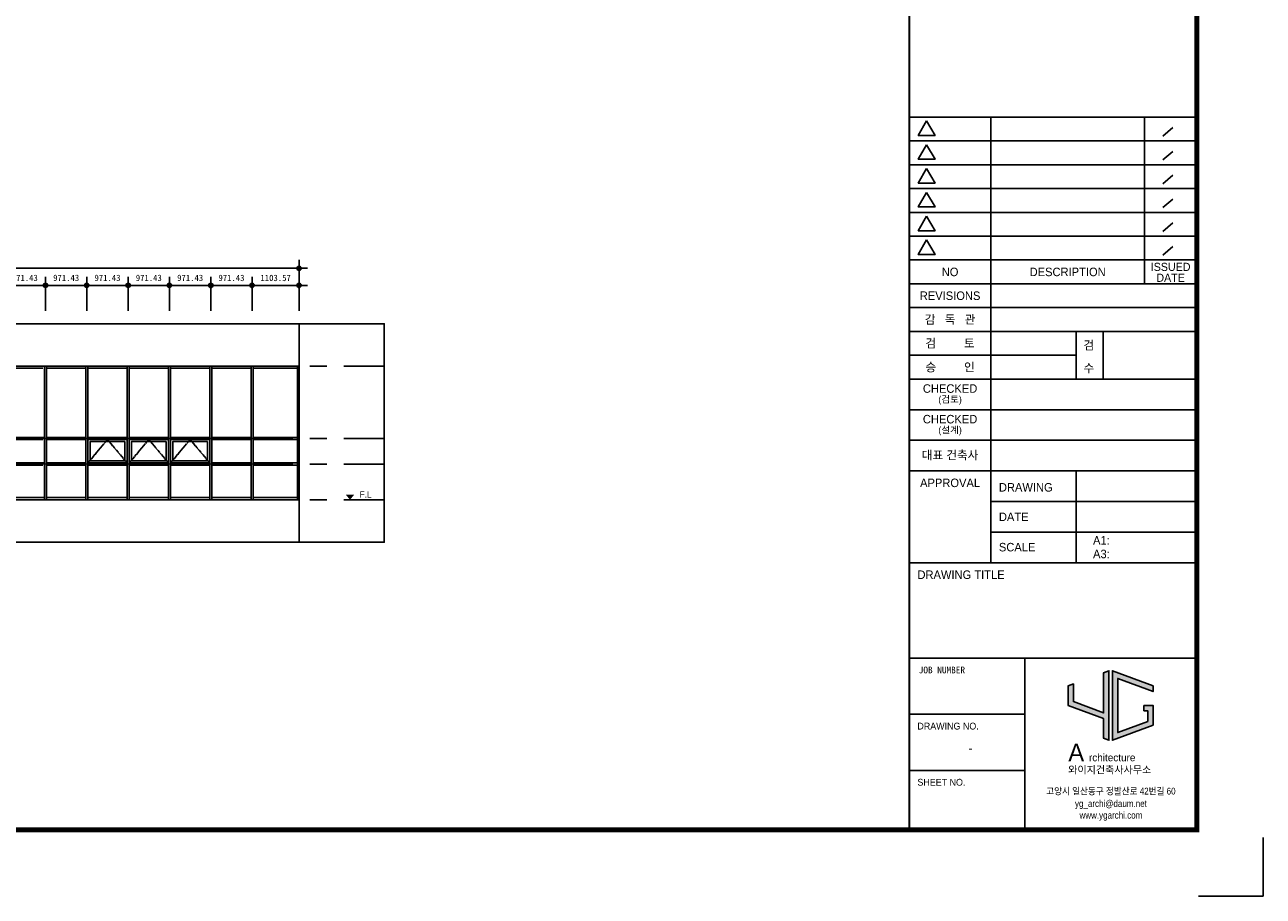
# Model space of a CAD drawing. Header units: millimetres. Extents: x 3445018 to 4174071, y -6064565 to -5122887.
# Tile 7 of 192: x 3707529 to 3736637, y -6064565 to -6044074. Entities that reach past the tile are written whole.
import ezdxf
from ezdxf.enums import TextEntityAlignment as Align

# ---------------------------------------------------------------- set-up
doc = ezdxf.new("R2010")
doc.units = ezdxf.units.MM
doc.header["$MEASUREMENT"] = 0
doc.linetypes.add('CEN', pattern=[66, 60, -2, 2, -2])
doc.layers.get('0').update_dxf_attribs({"linetype": 'CONTINUOUS'})
doc.layers.get('DEFPOINTS').update_dxf_attribs({"linetype": 'CONTINUOUS'})
for name, color, linetype in [('3', 3, 'CONTINUOUS'), ('A_GE_CEN', 1, 'CEN'), ('A_GE_FORM', 7, 'CONTINUOUS'), ('A_GE_SYM', 7, 'CONTINUOUS'), ('A_GE_TEXT', 3, 'CONTINUOUS'), ('CEN', 13, 'CEN'), ('DIM', 7, 'CONTINUOUS'), ('SO-252', 252, 'CONTINUOUS'), ('WIN1', 4, 'CONTINUOUS'), ('WIN2', 9, 'CONTINUOUS')]:
    doc.layers.add(name, color=color, linetype=linetype)
doc.styles.add('HY울릉도 L', font='txt')
doc.styles.add('SDP-S', font='txt')
doc.styles.add('나눔고딕', font='txt')
doc.styles.add('돋움', font='txt')
doc.styles.add('스타일1', font='HYWULM.TTF')
doc.dimstyles.new('SMDI-3', dxfattribs={"dimtxt": 3, "dimasz": 1, "dimexe": 2, "dimexo": 3, "dimgap": 1, "dimtad": 1, "dimdsep": 46, "dimtxsty": 'HY울릉도 L', "dimblk": 'Z_DOT', "dimcen": 2.5, "dimdle": 1.5, "dimclrd": 1, "dimclre": 1, "dimclrt": 2, "dimadec": 0, "dimazin": 0, "dimtfac": 1, "dimtix": 1, "dimtmove": 2, "dimatfit": 3, "dimldrblk": 'Z_DOT', "dimfxl": 2, "dimtvp": 1, "dimtolj": 1, "dimtzin": 0, "dimarcsym": 0})

# ---------------------------------------------------------------- blocks, each defined once
blk = doc.blocks.new('werwwerw')
at = {"true_color": 0xf50000}
h = blk.add_hatch(color=1, dxfattribs=at)
h.dxf.hatch_style = 1
h.paths.add_polyline_path([(1770.34, 1804.71), (1770.34, 1809.72), (1768.84, 1809.16), (1768.84, 1803.61), (1778.84, 1799.9), (1778.84, 1794.35), (1780.34, 1793.79), (1780.34, 1813.42), (1778.84, 1812.87), (1778.84, 1801.5)])
h.paths.add_polyline_path([(1782.84, 1811.27), (1792.84, 1807.56), (1792.84, 1809.16), (1781.34, 1813.42), (1781.34, 1793.79), (1792.84, 1798.05), (1792.84, 1803.61), (1790.24, 1803.61), (1790.24, 1802.11), (1791.34, 1802.11), (1791.34, 1799.09), (1782.84, 1795.95)])
at = {"color": 1, "true_color": 0xf50000}
for points in [[(1770.34, 1809.72), (1768.84, 1809.16), (1768.84, 1803.61), (1778.84, 1799.9), (1778.84, 1794.35), (1780.34, 1793.79), (1780.34, 1813.42), (1778.84, 1812.87), (1778.84, 1801.5), (1770.34, 1804.71), (1770.34, 1809.72), (1768.84, 1809.16)], [(1790.24, 1803.61), (1792.84, 1803.61), (1792.84, 1798.05), (1781.34, 1793.79), (1781.34, 1813.42), (1792.84, 1809.16), (1792.84, 1807.56), (1782.84, 1811.27), (1782.84, 1795.95), (1791.34, 1799.09), (1791.34, 1802.11), (1790.24, 1802.11), (1790.24, 1802.11), (1790.24, 1803.61)]]:
    blk.add_lwpolyline(points, dxfattribs=at)
at = {"color": 1, "true_color": 0xf50000, "insert": (1768.9, 1792.85), "char_height": 5, "attachment_point": 1}
blk.add_mtext_dynamic_manual_height_columns('{\\fBroadway|b0|i0|c0|p82;A}', width=3.0726, gutter_width=12.5, heights=[0], dxfattribs=at)
at = {"insert": (1774.73, 1789.95), "char_height": 2.1, "attachment_point": 1}
blk.add_mtext_dynamic_manual_height_columns('{\\fBroadway|b0|i0|c0|p82;rchitecture}', width=17.5999, gutter_width=12.5, heights=[0], dxfattribs=at)
blk = doc.blocks.new('sheet _서영')
at = {"layer": 'A_GE_FORM', "color": 161}
for p, q in [((-361952.99, -1058829.43), (-361868.89, -1058829.43)), ((-361928.99, -1058960.43), (-361928.99, -1058829.43)), ((-361883.91, -1058878.43), (-361883.91, -1058829.43)), ((-361875.5, -1058832.51), (-361878.46, -1058835.03)), ((-361952.99, -1058836.43), (-361868.89, -1058836.43)), ((-361875.5, -1058839.51), (-361878.46, -1058842.03)), ((-361952.99, -1058843.43), (-361868.89, -1058843.43)), ((-361875.5, -1058846.51), (-361878.46, -1058849.03)), ((-361952.99, -1058850.43), (-361868.89, -1058850.43)), ((-361875.5, -1058853.51), (-361878.46, -1058856.03)), ((-361952.99, -1058857.43), (-361868.89, -1058857.43)), ((-361875.5, -1058860.51), (-361878.46, -1058863.03)), ((-361952.99, -1058864.43), (-361868.89, -1058864.43)), ((-361875.5, -1058867.51), (-361878.46, -1058870.03)), ((-361952.99, -1058871.43), (-361868.89, -1058871.43)), ((-361952.99, -1058878.43), (-361868.49, -1058878.43)), ((-361952.99, -1058885.43), (-361868.49, -1058885.43)), ((-361952.99, -1058892.43), (-361868.49, -1058892.43)), ((-361903.99, -1058906.43), (-361903.99, -1058892.43)), ((-361895.99, -1058906.43), (-361895.99, -1058892.43)), ((-361952.99, -1058899.43), (-361903.99, -1058899.43)), ((-361952.99, -1058906.43), (-361868.49, -1058906.43)), ((-361952.99, -1058915.43), (-361868.49, -1058915.43)), ((-361952.99, -1058924.43), (-361868.49, -1058924.43)), ((-361952.99, -1058933.43), (-361868.49, -1058933.43)), ((-361903.99, -1058960.43), (-361903.99, -1058933.43)), ((-361928.99, -1058942.43), (-361868.49, -1058942.43)), ((-361928.99, -1058951.43), (-361868.49, -1058951.43)), ((-361952.99, -1058960.43), (-361868.49, -1058960.43)), ((-361952.99, -1058988.43), (-361868.49, -1058988.43)), ((-361918.99, -1059038.93), (-361918.99, -1058988.43)), ((-361952.99, -1059004.93), (-361918.99, -1059004.93)), ((-361952.99, -1059021.43), (-361918.99, -1059021.43))]:
    blk.add_line(p, q, dxfattribs=at)
at = {"layer": 'A_GE_FORM'}
for p, q in [((-361848.99, -1059041.18), (-361848.99, -1059058.43)), ((-361848.99, -1059058.43), (-361867.99, -1059058.43))]:
    blk.add_line(p, q, dxfattribs=at)
at = {"layer": 'A_GE_FORM', "const_width": 1.5}
blk.add_lwpolyline([(-361868.49, -1059038.93), (-362670.49, -1059038.93), (-362670.49, -1058483.93), (-361868.49, -1058483.93)], close=True, dxfattribs=at)
at = {"layer": 'A_GE_FORM', "const_width": 0.6}
blk.add_lwpolyline([(-361952.99, -1059038.93), (-361952.99, -1058483.93)], dxfattribs=at)
at = {"layer": 'A_GE_FORM', "color": 7}
for points in [[(-361947.88, -1058830.55), (-361950.34, -1058834.82), (-361945.41, -1058834.82)], [(-361947.88, -1058837.55), (-361950.34, -1058841.82), (-361945.41, -1058841.82)], [(-361947.88, -1058844.55), (-361950.34, -1058848.82), (-361945.41, -1058848.82)], [(-361947.88, -1058851.55), (-361950.34, -1058855.82), (-361945.41, -1058855.82)], [(-361947.88, -1058858.55), (-361950.34, -1058862.82), (-361945.41, -1058862.82)], [(-361947.88, -1058865.55), (-361950.34, -1058869.82), (-361945.41, -1058869.82)]]:
    blk.add_lwpolyline(points, close=True, dxfattribs=at)
at = {"xscale": 1.04, "yscale": 1.04, "zscale": 1.04}
blk.add_blockref('werwwerw', (-363745.9, -1060878.12), dxfattribs=at)
at = {"insert": (-361906.28, -1059020.17), "char_height": 2.16, "attachment_point": 1, "line_spacing_factor": 0.9, "style": '스타일1'}
blk.add_mtext_dynamic_manual_height_columns('{\\f이사만루체 Medium|b0|i0|c129|p2;와이지건축사사무소}', width=30.417, gutter_width=10, heights=[0], dxfattribs=at)
at = {"layer": 'A_GE_TEXT'}
for s, height, style, p in [('ISSUED', 2.4, '돋움', (-361876.2, -1058873.45)), ('NO', 2.5, '돋움', (-361940.99, -1058874.93)), ('DESCRIPTION', 2.5, '돋움', (-361906.45, -1058874.93)), ('DATE', 2.4, '돋움', (-361876.2, -1058876.65)), ('REVISIONS', 2.5, '돋움', (-361940.99, -1058881.93)), ('감   독   관', 2.5, '돋움', (-361940.99, -1058888.93)), ('검         토', 2.5, '돋움', (-361940.99, -1058895.93)), ('승         인', 2.5, '돋움', (-361940.99, -1058902.93)), ('CHECKED', 2.5, '돋움', (-361940.99, -1058909.21)), ('(검토)', 2, '돋움', (-361940.99, -1058912.39)), ('CHECKED', 2.5, '돋움', (-361940.99, -1058918.21)), ('(설계)', 2, '돋움', (-361940.99, -1058921.39)), ('대표 건축사', 2.5, '돋움', (-361940.99, -1058928.78)), ('APPROVAL', 2.5, '돋움', (-361940.99, -1058936.93)), ('-', 2.5, '나눔고딕', (-361934.99, -1059014.93))]:
    blk.add_text(s, height=height, dxfattribs=dict(at, style=style)).set_placement(p, align=Align.MIDDLE_CENTER)
at = {"layer": 'A_GE_TEXT', "style": '돋움'}
for s, p in [('검', (-361901.77, -1058897.75)), ('수', (-361901.77, -1058904.47))]:
    blk.add_text(s, height=2.5, dxfattribs=at).set_placement(p)
at = {"layer": 'A_GE_TEXT'}
for s, height, style, p in [('DRAWING', 2.5, '돋움', (-361926.65, -1058938.25)), ('DATE', 2.5, '돋움', (-361926.65, -1058946.92)), ('A1:', 2.5, '돋움', (-361898.99, -1058953.83)), ('SCALE', 2.5, '돋움', (-361926.65, -1058955.83)), ('A3:', 2.5, '돋움', (-361898.99, -1058957.83)), ('DRAWING TITLE', 2.5, '돋움', (-361950.58, -1058963.93)), ('JOB NUMBER', 2, '나눔고딕', (-361950.2, -1058991.93)), ('DRAWING NO.', 2, '돋움', (-361950.59, -1059008.43)), ('SHEET NO.', 2, '돋움', (-361950.59, -1059024.93))]:
    blk.add_text(s, height=height, dxfattribs=dict(at, style=style)).set_placement(p, align=Align.MIDDLE_LEFT)
at = {"layer": 'A_GE_TEXT', "style": '돋움', "width": 0.9}
for s, p in [('고양시 일산동구 정발산로 42번길 60', (-361893.74, -1059027.54)), ('yg_archi@daum.net', (-361893.74, -1059031.18)), ('www.ygarchi.com', (-361893.74, -1059034.62))]:
    blk.add_text(s, height=2, dxfattribs=at).set_placement(p, align=Align.MIDDLE_CENTER)
blk = doc.blocks.new('AW7')
at = {"layer": 'SO-252', "ltscale": 200}
h = blk.add_hatch(color=256, dxfattribs=at)
h.dxf.hatch_style = 1
h.paths.add_polyline_path([(13567, 110), (14450, 110), (14450, 3150), (13567, 3150)])
h.paths.add_polyline_path([(8900, 110), (9783, 110), (9783, 3150), (8900, 3150)])
at = {"layer": 'CEN'}
for points in [[(3021, 925), (2561, 1475), (2100, 925)], [(3993, 925), (3532, 1475), (3071, 925)], [(4964, 925), (4504, 1475), (4043, 925)], [(7879, 925), (7418, 1475), (6957, 925)], [(16393, 925), (15932, 1475), (15471, 925)], [(19307, 925), (18846, 1475), (18386, 925)], [(20279, 925), (19818, 1475), (19357, 925)], [(21250, 925), (20789, 1475), (20329, 925)]]:
    blk.add_lwpolyline(points, dxfattribs=at)
at = {"layer": 'WIN1', "ltscale": 200}
for p, q in [((0, 3200), (0, 60)), ((0, 3200), (23350, 3200)), ((36, 3200), (36, 60)), ((36, 3150), (1079, 3150)), ((1079, 3200), (1079, 60)), ((1079, 3200), (1079, 60)), ((1129, 3200), (1129, 60)), ((1129, 3200), (1129, 60)), ((1129, 3150), (2050, 3150)), ((2050, 3200), (2050, 60)), ((2050, 3200), (2050, 60)), ((2100, 3200), (2100, 60)), ((2100, 3200), (2100, 60)), ((2100, 3150), (3021, 3150)), ((3021, 3200), (3021, 60)), ((3021, 3200), (3021, 60)), ((3071, 3200), (3071, 60)), ((3071, 3200), (3071, 60)), ((3071, 3150), (3993, 3150)), ((3993, 3200), (3993, 60)), ((3993, 3200), (3993, 60)), ((4043, 3200), (4043, 60)), ((4043, 3200), (4043, 60)), ((4043, 3150), (4964, 3150)), ((4964, 3200), (4964, 60)), ((4964, 3200), (4964, 60)), ((5014, 3200), (5014, 60)), ((5014, 3200), (5014, 60)), ((5014, 3150), (5936, 3150)), ((5936, 3200), (5936, 60)), ((5986, 3200), (5986, 60)), ((5986, 3200), (5986, 60)), ((5986, 3150), (6907, 3150)), ((6907, 3200), (6907, 60)), ((6907, 3200), (6907, 60)), ((6957, 3200), (6957, 60)), ((6957, 3200), (6957, 60)), ((6957, 3150), (7879, 3150)), ((7879, 3200), (7879, 60)), ((7879, 3200), (7879, 60)), ((7929, 3200), (7929, 60)), ((7929, 3200), (7929, 60)), ((7929, 3150), (8850, 3150)), ((8850, 3200), (8850, 60)), ((8850, 3200), (8850, 60)), ((8900, 3200), (8900, 60)), ((8900, 3200), (8900, 60)), ((8900, 3150), (9783, 3150)), ((9783, 3200), (9783, 60)), ((9833, 3200), (9833, 60)), ((9833, 3150), (10717, 3150)), ((10717, 3200), (10717, 60)), ((10717, 3200), (10717, 60)), ((10767, 3200), (10767, 60)), ((10767, 3200), (10767, 60)), ((10767, 3150), (11650, 3150)), ((11650, 3200), (11650, 60)), ((11650, 3200), (11650, 60)), ((11700, 3200), (11700, 60)), ((11700, 3200), (11700, 60)), ((11700, 3150), (12583, 3150)), ((12583, 3200), (12583, 60)), ((12583, 3200), (12583, 60)), ((12633, 3200), (12633, 60)), ((12633, 3200), (12633, 60)), ((12633, 3150), (13517, 3150)), ((13517, 3200), (13517, 60)), ((13567, 3200), (13567, 60)), ((13567, 3150), (14450, 3150)), ((14450, 3200), (14450, 60)), ((14450, 3200), (14450, 60)), ((14500, 3200), (14500, 60)), ((14500, 3200), (14500, 60)), ((14500, 3150), (15421, 3150)), ((15421, 3200), (15421, 60)), ((15421, 3200), (15421, 60)), ((15471, 3200), (15471, 60)), ((15471, 3200), (15471, 60)), ((15471, 3150), (16393, 3150)), ((16393, 3200), (16393, 60)), ((16393, 3200), (16393, 60)), ((16443, 3200), (16443, 60)), ((16443, 3200), (16443, 60)), ((16443, 3150), (17326, 3150)), ((17364, 3200), (17364, 60)), ((17364, 3200), (17364, 60)), ((17414, 3200), (17414, 60)), ((17414, 3200), (17414, 60)), ((17414, 3150), (18336, 3150)), ((18336, 3200), (18336, 60)), ((18336, 3200), (18336, 60)), ((18386, 3200), (18386, 60)), ((18386, 3200), (18386, 60)), ((18386, 3150), (19307, 3150)), ((19307, 3200), (19307, 60)), ((19357, 3200), (19357, 60)), ((19357, 3150), (20279, 3150)), ((20279, 3200), (20279, 60)), ((20279, 3200), (20279, 60)), ((20329, 3200), (20329, 60)), ((20329, 3200), (20329, 60)), ((20329, 3150), (21250, 3150)), ((21250, 3200), (21250, 60)), ((21250, 3200), (21250, 60)), ((21300, 3200), (21300, 60)), ((21300, 3200), (21300, 60)), ((21300, 3150), (22221, 3150)), ((22221, 3200), (22221, 60)), ((22221, 3200), (22221, 60)), ((22271, 3200), (22271, 60)), ((22271, 3200), (22271, 60)), ((23314, 3150), (22271, 3150)), ((23314, 3200), (23314, 60)), ((23350, 3200), (23350, 60)), ((36, 1525), (1079, 1525)), ((36, 1475), (1079, 1475)), ((1129, 1525), (2050, 1525)), ((1129, 1475), (2050, 1475)), ((2100, 1525), (3021, 1525)), ((2100, 1475), (3021, 1475)), ((3071, 1525), (3993, 1525)), ((3071, 1475), (3993, 1475)), ((4043, 1525), (4964, 1525)), ((4043, 1475), (4964, 1475)), ((5014, 1525), (5936, 1525)), ((5014, 1475), (5936, 1475)), ((5986, 1525), (6907, 1525)), ((5986, 1475), (6907, 1475)), ((6957, 1525), (7879, 1525)), ((6957, 1475), (7879, 1475)), ((7929, 1525), (8850, 1525)), ((7929, 1475), (8850, 1475)), ((9833, 1525), (10717, 1525)), ((9833, 1475), (10717, 1475)), ((10767, 1525), (11650, 1525)), ((10767, 1475), (11650, 1475)), ((11700, 1525), (12583, 1525)), ((11700, 1475), (12583, 1475)), ((12633, 1525), (13517, 1525)), ((12633, 1475), (13517, 1475)), ((14500, 1525), (15421, 1525)), ((14500, 1475), (15421, 1475)), ((15471, 1525), (16393, 1525)), ((15471, 1475), (16393, 1475)), ((16443, 1525), (17364, 1525)), ((16443, 1475), (17326, 1475)), ((17414, 1525), (18336, 1525)), ((17414, 1475), (18336, 1475)), ((18386, 1525), (19307, 1525)), ((18386, 1475), (19307, 1475)), ((19357, 1525), (20279, 1525)), ((19357, 1475), (20279, 1475)), ((20329, 1525), (21250, 1525)), ((20329, 1475), (21250, 1475)), ((21300, 1525), (22221, 1525)), ((21300, 1475), (22221, 1475)), ((23314, 1525), (22271, 1525)), ((23314, 1475), (22271, 1475)), ((36, 925), (1079, 925)), ((36, 875), (1079, 875)), ((1129, 925), (2050, 925)), ((1129, 875), (2050, 875)), ((2100, 925), (3021, 925)), ((2100, 875), (3021, 875)), ((3071, 925), (3993, 925)), ((3071, 875), (3993, 875)), ((4043, 925), (4964, 925)), ((4043, 875), (4964, 875)), ((5014, 925), (5936, 925)), ((5014, 875), (5936, 875)), ((5986, 925), (6907, 925)), ((5986, 875), (6907, 875)), ((6957, 925), (7879, 925)), ((6957, 875), (7879, 875)), ((7929, 925), (8850, 925)), ((7929, 875), (8850, 875)), ((9833, 925), (10717, 925)), ((9833, 875), (10717, 875)), ((10767, 925), (11650, 925)), ((10767, 875), (11650, 875)), ((11700, 925), (12583, 925)), ((11700, 875), (12583, 875)), ((12633, 925), (13517, 925)), ((12633, 875), (13517, 875)), ((14500, 925), (15421, 925)), ((14500, 875), (15421, 875)), ((15471, 925), (16393, 925)), ((15471, 875), (16393, 875)), ((16443, 925), (17364, 925)), ((16443, 875), (17326, 875)), ((17414, 925), (18336, 925)), ((17414, 875), (18336, 875)), ((18386, 925), (19307, 925)), ((18386, 875), (19307, 875)), ((19357, 925), (20279, 925)), ((19357, 875), (20279, 875)), ((20329, 925), (21250, 925)), ((20329, 875), (21250, 875)), ((21300, 925), (22221, 925)), ((21300, 875), (22221, 875)), ((23314, 925), (22271, 925)), ((23314, 875), (22271, 875)), ((23350, 60), (0, 60)), ((36, 110), (1079, 110)), ((1129, 110), (2050, 110)), ((2100, 110), (3021, 110)), ((3071, 110), (3993, 110)), ((4043, 110), (4964, 110)), ((5014, 110), (5936, 110)), ((5936, 90), (5936, 60)), ((5986, 110), (6907, 110)), ((6957, 110), (7879, 110)), ((7929, 110), (8850, 110)), ((8900, 110), (9783, 110)), ((9783, 90), (9783, 60)), ((9833, 110), (10717, 110)), ((9833, 90), (9833, 60)), ((10767, 110), (11650, 110)), ((11700, 110), (12583, 110)), ((12633, 110), (13517, 110)), ((13517, 90), (13517, 60)), ((13567, 110), (14450, 110)), ((13567, 90), (13567, 60)), ((14500, 110), (15421, 110)), ((15471, 110), (16393, 110)), ((16443, 110), (17364, 110)), ((17414, 110), (18336, 110)), ((18386, 110), (19307, 110)), ((19307, 90), (19307, 60)), ((19357, 110), (20279, 110)), ((19357, 90), (19357, 60)), ((20329, 110), (21250, 110)), ((21300, 110), (22221, 110)), ((23314, 110), (22271, 110))]:
    blk.add_line(p, q, dxfattribs=at)
at = {"layer": 'WIN2', "ltscale": 200}
for points in [[(2971, 1425), (2150, 1425), (2150, 975), (2971, 975)], [(3943, 1425), (3121, 1425), (3121, 975), (3943, 975)], [(4914, 1425), (4093, 1425), (4093, 975), (4914, 975)], [(7829, 1425), (7007, 1425), (7007, 975), (7829, 975)], [(16343, 1425), (15521, 1425), (15521, 975), (16343, 975)], [(19257, 1425), (18436, 1425), (18436, 975), (19257, 975)], [(20229, 1425), (19407, 1425), (19407, 975), (20229, 975)], [(21200, 1425), (20379, 1425), (20379, 975), (21200, 975)]]:
    blk.add_lwpolyline(points, close=True, dxfattribs=at)
blk = doc.blocks.new('Z_DOT')
at = {"layer": 'DIM', "color": 1, "ltscale": 3}
for p, q in [((-2, 0), (2, 0)), ((0, -2), (0, 2))]:
    blk.add_line(p, q, dxfattribs=at)
for radius in [0.5, 0.25]:
    blk.add_circle((0, 0), radius, dxfattribs=at)
blk = doc.blocks.new('*D968')
at = {"layer": 'DEFPOINTS', "color": 0, "ltscale": 3, "transparency": 16777216}
for p in [(3690627, -6049801), (3690627, -6051101), (3713977, -6051102)]:
    blk.add_point(p, dxfattribs=at)
at = {"layer": 'DIM', "color": 1, "lineweight": -2, "ltscale": 3, "transparency": 16777216}
for p, q in [((3690627, -6050801), (3690627, -6049601)), ((3713977, -6050802), (3713977, -6049601)), ((3713877, -6049801), (3690727, -6049801))]:
    blk.add_line(p, q, dxfattribs=at)
at = {"layer": 'DIM', "color": 1, "lineweight": -2, "ltscale": 3, "transparency": 16777216, "xscale": 100, "yscale": 100, "zscale": 100, "rotation": 180}
blk.add_blockref('Z_DOT', (3690627, -6049801), dxfattribs=at)
at = {"layer": 'DIM', "color": 1, "lineweight": -2, "ltscale": 3, "transparency": 16777216, "xscale": 100, "yscale": 100, "zscale": 100}
blk.add_blockref('Z_DOT', (3713977, -6049801), dxfattribs=at)
at = {"layer": 'DIM', "color": 2, "ltscale": 3, "transparency": 16777216, "insert": (3702302, -6049626), "char_height": 150, "attachment_point": 5, "style": 'SDP-S'}
blk.add_mtext('\\A1;23350', dxfattribs=at)
blk = doc.blocks.new('*D961')
at = {"layer": 'DEFPOINTS', "color": 0, "ltscale": 3, "transparency": 16777216}
for p in [(3708016, -6050201), (3707044, -6051102), (3708016, -6051101)]:
    blk.add_point(p, dxfattribs=at)
at = {"layer": 'DIM', "color": 1, "lineweight": -2, "ltscale": 3, "transparency": 16777216}
for p, q in [((3707044, -6050802), (3707044, -6050001)), ((3708016, -6050801), (3708016, -6050001)), ((3707144, -6050201), (3707916, -6050201))]:
    blk.add_line(p, q, dxfattribs=at)
at = {"layer": 'DIM', "color": 1, "lineweight": -2, "ltscale": 3, "transparency": 16777216, "xscale": 100, "yscale": 100, "zscale": 100, "rotation": 180}
blk.add_blockref('Z_DOT', (3707044, -6050201), dxfattribs=at)
at = {"layer": 'DIM', "color": 1, "lineweight": -2, "ltscale": 3, "transparency": 16777216, "xscale": 100, "yscale": 100, "zscale": 100}
blk.add_blockref('Z_DOT', (3708016, -6050201), dxfattribs=at)
at = {"layer": 'DIM', "color": 2, "ltscale": 3, "transparency": 16777216, "insert": (3707530, -6050026), "char_height": 150, "attachment_point": 5, "style": 'SDP-S'}
blk.add_mtext('\\A1;971.43', dxfattribs=at)
blk = doc.blocks.new('*D962')
at = {"layer": 'DEFPOINTS', "color": 0, "ltscale": 3, "transparency": 16777216}
for p in [(3708987, -6050201), (3708016, -6051101), (3708987, -6051101)]:
    blk.add_point(p, dxfattribs=at)
at = {"layer": 'DIM', "color": 1, "lineweight": -2, "ltscale": 3, "transparency": 16777216}
for p, q in [((3708016, -6050801), (3708016, -6050001)), ((3708987, -6050801), (3708987, -6050001)), ((3708116, -6050201), (3708887, -6050201))]:
    blk.add_line(p, q, dxfattribs=at)
at = {"layer": 'DIM', "color": 1, "lineweight": -2, "ltscale": 3, "transparency": 16777216, "xscale": 100, "yscale": 100, "zscale": 100, "rotation": 180}
blk.add_blockref('Z_DOT', (3708016, -6050201), dxfattribs=at)
at = {"layer": 'DIM', "color": 1, "lineweight": -2, "ltscale": 3, "transparency": 16777216, "xscale": 100, "yscale": 100, "zscale": 100}
blk.add_blockref('Z_DOT', (3708987, -6050201), dxfattribs=at)
at = {"layer": 'DIM', "color": 2, "ltscale": 3, "transparency": 16777216, "insert": (3708502, -6050026), "char_height": 150, "attachment_point": 5, "style": 'SDP-S'}
blk.add_mtext('\\A1;971.43', dxfattribs=at)
blk = doc.blocks.new('*D963')
at = {"layer": 'DEFPOINTS', "color": 0, "ltscale": 3, "transparency": 16777216}
for p in [(3709959, -6050201), (3708987, -6051101), (3709959, -6051101)]:
    blk.add_point(p, dxfattribs=at)
at = {"layer": 'DIM', "color": 1, "lineweight": -2, "ltscale": 3, "transparency": 16777216}
for p, q in [((3708987, -6050801), (3708987, -6050001)), ((3709959, -6050801), (3709959, -6050001)), ((3709087, -6050201), (3709859, -6050201))]:
    blk.add_line(p, q, dxfattribs=at)
at = {"layer": 'DIM', "color": 1, "lineweight": -2, "ltscale": 3, "transparency": 16777216, "xscale": 100, "yscale": 100, "zscale": 100, "rotation": 180}
blk.add_blockref('Z_DOT', (3708987, -6050201), dxfattribs=at)
at = {"layer": 'DIM', "color": 1, "lineweight": -2, "ltscale": 3, "transparency": 16777216, "xscale": 100, "yscale": 100, "zscale": 100}
blk.add_blockref('Z_DOT', (3709959, -6050201), dxfattribs=at)
at = {"layer": 'DIM', "color": 2, "ltscale": 3, "transparency": 16777216, "insert": (3709473, -6050026), "char_height": 150, "attachment_point": 5, "style": 'SDP-S'}
blk.add_mtext('\\A1;971.43', dxfattribs=at)
blk = doc.blocks.new('*D964')
at = {"layer": 'DEFPOINTS', "color": 0, "ltscale": 3, "transparency": 16777216}
for p in [(3710930, -6050201), (3709959, -6051101), (3710930, -6051101)]:
    blk.add_point(p, dxfattribs=at)
at = {"layer": 'DIM', "color": 1, "lineweight": -2, "ltscale": 3, "transparency": 16777216}
for p, q in [((3709959, -6050801), (3709959, -6050001)), ((3710930, -6050801), (3710930, -6050001)), ((3710059, -6050201), (3710830, -6050201))]:
    blk.add_line(p, q, dxfattribs=at)
at = {"layer": 'DIM', "color": 1, "lineweight": -2, "ltscale": 3, "transparency": 16777216, "xscale": 100, "yscale": 100, "zscale": 100, "rotation": 180}
blk.add_blockref('Z_DOT', (3709959, -6050201), dxfattribs=at)
at = {"layer": 'DIM', "color": 1, "lineweight": -2, "ltscale": 3, "transparency": 16777216, "xscale": 100, "yscale": 100, "zscale": 100}
blk.add_blockref('Z_DOT', (3710930, -6050201), dxfattribs=at)
at = {"layer": 'DIM', "color": 2, "ltscale": 3, "transparency": 16777216, "insert": (3710444, -6050026), "char_height": 150, "attachment_point": 5, "style": 'SDP-S'}
blk.add_mtext('\\A1;971.43', dxfattribs=at)
blk = doc.blocks.new('*D965')
at = {"layer": 'DEFPOINTS', "color": 0, "ltscale": 3, "transparency": 16777216}
for p in [(3711902, -6050201), (3710930, -6051101), (3711902, -6051101)]:
    blk.add_point(p, dxfattribs=at)
at = {"layer": 'DIM', "color": 1, "lineweight": -2, "ltscale": 3, "transparency": 16777216}
for p, q in [((3710930, -6050801), (3710930, -6050001)), ((3711902, -6050801), (3711902, -6050001)), ((3711030, -6050201), (3711802, -6050201))]:
    blk.add_line(p, q, dxfattribs=at)
at = {"layer": 'DIM', "color": 1, "lineweight": -2, "ltscale": 3, "transparency": 16777216, "xscale": 100, "yscale": 100, "zscale": 100, "rotation": 180}
blk.add_blockref('Z_DOT', (3710930, -6050201), dxfattribs=at)
at = {"layer": 'DIM', "color": 1, "lineweight": -2, "ltscale": 3, "transparency": 16777216, "xscale": 100, "yscale": 100, "zscale": 100}
blk.add_blockref('Z_DOT', (3711902, -6050201), dxfattribs=at)
at = {"layer": 'DIM', "color": 2, "ltscale": 3, "transparency": 16777216, "insert": (3711416, -6050026), "char_height": 150, "attachment_point": 5, "style": 'SDP-S'}
blk.add_mtext('\\A1;971.43', dxfattribs=at)
blk = doc.blocks.new('*D966')
at = {"layer": 'DEFPOINTS', "color": 0, "ltscale": 3, "transparency": 16777216}
for p in [(3712873, -6050202), (3711902, -6051102), (3712873, -6051102)]:
    blk.add_point(p, dxfattribs=at)
at = {"layer": 'DIM', "color": 1, "lineweight": -2, "ltscale": 3, "transparency": 16777216}
for p, q in [((3711902, -6050802), (3711902, -6050002)), ((3712873, -6050802), (3712873, -6050002)), ((3712002, -6050202), (3712773, -6050202))]:
    blk.add_line(p, q, dxfattribs=at)
at = {"layer": 'DIM', "color": 1, "lineweight": -2, "ltscale": 3, "transparency": 16777216, "xscale": 100, "yscale": 100, "zscale": 100, "rotation": 180}
blk.add_blockref('Z_DOT', (3711902, -6050202), dxfattribs=at)
at = {"layer": 'DIM', "color": 1, "lineweight": -2, "ltscale": 3, "transparency": 16777216, "xscale": 100, "yscale": 100, "zscale": 100}
blk.add_blockref('Z_DOT', (3712873, -6050202), dxfattribs=at)
at = {"layer": 'DIM', "color": 2, "ltscale": 3, "transparency": 16777216, "insert": (3712387, -6050027), "char_height": 150, "attachment_point": 5, "style": 'SDP-S'}
blk.add_mtext('\\A1;971.43', dxfattribs=at)
blk = doc.blocks.new('*D967')
at = {"layer": 'DEFPOINTS', "color": 0, "ltscale": 3, "transparency": 16777216}
for p in [(3713977, -6050202), (3712873, -6051102), (3713977, -6051102)]:
    blk.add_point(p, dxfattribs=at)
at = {"layer": 'DIM', "color": 1, "lineweight": -2, "ltscale": 3, "transparency": 16777216}
for p, q in [((3712873, -6050802), (3712873, -6050002)), ((3713977, -6050802), (3713977, -6050002)), ((3712973, -6050202), (3713877, -6050202))]:
    blk.add_line(p, q, dxfattribs=at)
at = {"layer": 'DIM', "color": 1, "lineweight": -2, "ltscale": 3, "transparency": 16777216, "xscale": 100, "yscale": 100, "zscale": 100, "rotation": 180}
blk.add_blockref('Z_DOT', (3712873, -6050202), dxfattribs=at)
at = {"layer": 'DIM', "color": 1, "lineweight": -2, "ltscale": 3, "transparency": 16777216, "xscale": 100, "yscale": 100, "zscale": 100}
blk.add_blockref('Z_DOT', (3713977, -6050202), dxfattribs=at)
at = {"layer": 'DIM', "color": 2, "ltscale": 3, "transparency": 16777216, "insert": (3713425, -6050027), "char_height": 150, "attachment_point": 5, "style": 'SDP-S'}
blk.add_mtext('\\A1;1103.57', dxfattribs=at)

msp = doc.modelspace()

# ---------------------------------------------------------------- hatches: boundary and pattern name
at = {"layer": 'A_GE_SYM'}
msp.add_hatch(color=256, dxfattribs=at).paths.add_polyline_path([(3715172.442, -6055242.092), (3715072.442, -6055122.092), (3715272.442, -6055122.092)])

# ---------------------------------------------------------------- linework, layer by layer
at = {"layer": 'A_GE_CEN', "ltscale": 200}
for p, q in [((3713976.521, -6056242.222), (3713976.521, -6051102.132)), ((3688626.521, -6052101.008), (3715976.521, -6052102.229)), ((3688626.521, -6053801.002), (3715976.521, -6053802.222)), ((3688626.521, -6054401.002), (3715976.521, -6054402.222)), ((3688626.521, -6055241.098), (3715976.521, -6055241.098))]:
    msp.add_line(p, q, dxfattribs=at)
at = {"layer": 'DEFPOINTS', "color": 146, "ltscale": 200, "true_color": 0x105689}
msp.add_lwpolyline([(3688626.521, -6051102.132), (3715976.521, -6051102.132), (3715976.521, -6056242.222), (3688626.521, -6056242.222)], close=True, dxfattribs=at)

# ---------------------------------------------------------------- block references
at = {"layer": '3', "xscale": 80, "yscale": 80, "zscale": 80}
msp.add_blockref('sheet _서영', (32684555.898, 78660109.365), dxfattribs=at)
at = {"layer": 'A_GE_CEN'}
msp.add_blockref('AW7', (3690626.521, -6055301.098), dxfattribs=at)

# ---------------------------------------------------------------- texts
at = {"layer": 'A_GE_TEXT', "style": '돋움'}
msp.add_text('F.L', height=150, dxfattribs=at).set_placement((3715397.033, -6055192.092))

# ---------------------------------------------------------------- dimensions: what is measured, and where the dimension line sits
at = {"layer": 'DIM', "ltscale": 3}
dim = msp.add_linear_dim(base=(3690626.521, -6049801.105), p1=(3713976.521, -6051102.132), p2=(3690626.521, -6051101.105), dimstyle='SMDI-3', override={"dimscale": 100, "dimtxt": 1.5, "dimtxsty": 'SDP-S'}, dxfattribs=at)
dim.commit()
dim.dimension.update_dxf_attribs({"geometry": '*D968', "text_midpoint": (3702301.521, -6049626.003)})
for base, p1, p2, picture, middle in [((3708015.807, -6050201.126), (3707044.378, -6051102.132), (3708015.807, -6051101.105), '*D961', (3707530.092, -6050026.024)), ((3708987.235, -6050201.126), (3708015.807, -6051101.105), (3708987.235, -6051101.105), '*D962', (3708501.521, -6050026.024)), ((3709958.664, -6050201.126), (3708987.235, -6051101.105), (3709958.664, -6051101.105), '*D963', (3709472.95, -6050026.024)), ((3710930.092, -6050201.126), (3709958.664, -6051101.105), (3710930.092, -6051101.105), '*D964', (3710444.378, -6050026.024)), ((3711901.521, -6050201.126), (3710930.092, -6051101.105), (3711901.521, -6051101.105), '*D965', (3711415.807, -6050026.024)), ((3712872.95, -6050202.153), (3711901.521, -6051102.132), (3712872.95, -6051102.132), '*D966', (3712387.235, -6050027.052)), ((3713976.521, -6050202.153), (3712872.95, -6051102.132), (3713976.521, -6051102.132), '*D967', (3713424.735, -6050027.052))]:
    dim = msp.add_linear_dim(base=base, p1=p1, p2=p2, angle=180, dimstyle='SMDI-3', override={"dimscale": 100, "dimtxt": 1.5, "dimtxsty": 'SDP-S'}, dxfattribs=at)
    dim.commit()
    dim.dimension.update_dxf_attribs({"geometry": picture, "text_midpoint": middle})

doc.saveas('drawing.dxf')
